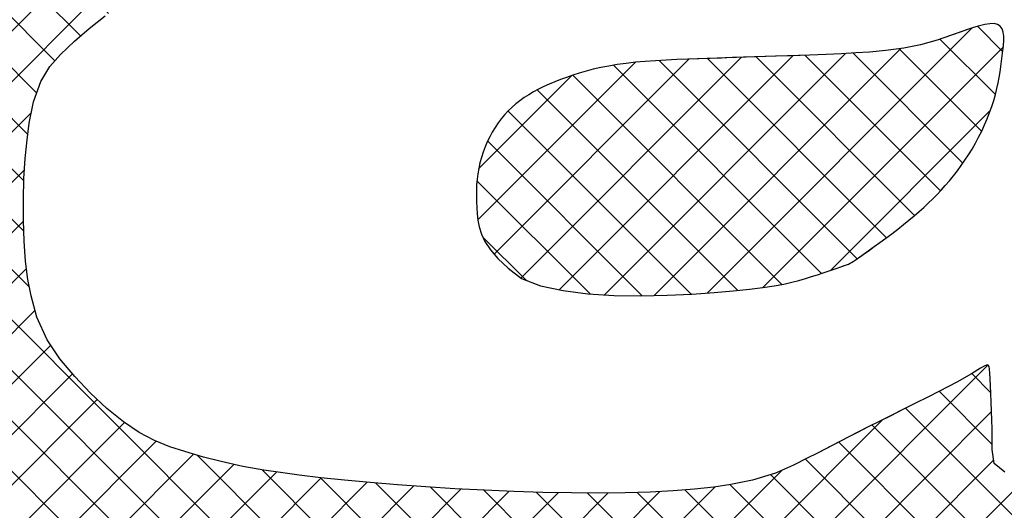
# Model space of a CAD drawing. Header units: millimetres. Extents: x 0 to 1852, y 0 to 1359.
# Tile 51 of 54: x 1703.82 to 1707.77, y 108.91 to 110.88. Entities that reach past the tile are written whole.
import ezdxf

# ---------------------------------------------------------------- set-up
doc = ezdxf.new("R2010")
doc.units = ezdxf.units.MM
doc.header["$LTSCALE"] = 65.395
doc.layers.get('0').update_dxf_attribs({"linetype": 'CONTINUOUS'})

msp = doc.modelspace()

# ---------------------------------------------------------------- hatches: boundary and pattern name
at = {"linetype": 'Continuous'}
h = msp.add_hatch(dxfattribs=at)
h.set_pattern_fill('ANSI37', color=5, scale=0.142875, angle=45, style=0, pattern_type=0)
h.set_pattern_definition([(45, (-897.4538, 897.4538), (-0.1010278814, 0.1010278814), []), (135, (-898.83942, -898.83942), (-0.1010278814, -0.1010278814), [])])
h.paths.add_polyline_path([(1707.4357, 110.7748), (1707.369, 110.761), (1707.297, 110.7511), (1707.2313, 110.7454), (1707.1764, 110.7417), (1707.1187, 110.7386), (1707.0573, 110.7359), (1706.9914, 110.7334), (1706.917, 110.7308), (1706.8543, 110.7287), (1706.8127, 110.7273), (1706.77, 110.7259), (1706.7264, 110.7245), (1706.6821, 110.7231), (1706.6374, 110.7216), (1706.5925, 110.7202), (1706.5475, 110.7187), (1706.5029, 110.7171), (1706.4587, 110.7154), (1706.4154, 110.7133), (1706.373, 110.7109), (1706.332, 110.7079), (1706.2926, 110.7044), (1706.2549, 110.7002), (1706.2193, 110.6952), (1706.1857, 110.6895), (1706.1538, 110.6832), (1706.1236, 110.6763), (1706.0948, 110.6688), (1706.0674, 110.6609), (1706.0412, 110.6527), (1706.0161, 110.6441), (1705.9919, 110.6353), (1705.9686, 110.6262), (1705.9461, 110.6167), (1705.9245, 110.6069), (1705.9038, 110.5967), (1705.884, 110.5859), (1705.8649, 110.5747), (1705.8467, 110.5629), (1705.8294, 110.5505), (1705.8128, 110.5375), (1705.797, 110.5238), (1705.782, 110.5094), (1705.7678, 110.4942), (1705.7543, 110.4782), (1705.7416, 110.4614), (1705.7297, 110.4437), (1705.7184, 110.4251), (1705.7079, 110.4058), (1705.6983, 110.3858), (1705.6895, 110.3652), (1705.6816, 110.3441), (1705.6747, 110.3227), (1705.6688, 110.3011), (1705.6639, 110.2794), (1705.6601, 110.2576), (1705.6573, 110.2357), (1705.6554, 110.2137), (1705.6544, 110.1913), (1705.6543, 110.1685), (1705.6549, 110.1452), (1705.6562, 110.1213), (1705.6581, 110.0967), (1705.6608, 110.0712), (1705.6657, 110.0445), (1705.6746, 110.0162), (1705.6889, 109.986), (1705.7105, 109.9534), (1705.741, 109.918), (1705.7821, 109.8795), (1705.8354, 109.8375), (1705.9122, 109.8092), (1706.0024, 109.7894), (1706.1021, 109.7768), (1706.2075, 109.7702), (1706.3146, 109.7686), (1706.4197, 109.7707), (1706.5189, 109.7754), (1706.6083, 109.7815), (1706.6849, 109.788), (1706.7496, 109.7947), (1706.8038, 109.8016), (1706.8491, 109.8087), (1706.8873, 109.8159), (1706.9198, 109.8232), (1706.9482, 109.8306), (1706.9742, 109.8382), (1706.999, 109.8457), (1707.0228, 109.8532), (1707.0452, 109.8605), (1707.0661, 109.8675), (1707.0852, 109.8741), (1707.1023, 109.88), (1707.117, 109.8852), (1707.1293, 109.8896), (1707.139, 109.8931), (1707.1468, 109.896), (1707.1534, 109.8989), (1707.1595, 109.902), (1707.1661, 109.9059), (1707.1738, 109.911), (1707.1834, 109.9178), (1707.1958, 109.9265), (1707.2114, 109.9376), (1707.2298, 109.9509), (1707.2506, 109.9658), (1707.2731, 109.9822), (1707.2966, 109.9995), (1707.3207, 110.0175), (1707.3446, 110.0357), (1707.3678, 110.0538), (1707.3898, 110.0714), (1707.4107, 110.0888), (1707.4305, 110.1059), (1707.4495, 110.1229), (1707.4676, 110.1399), (1707.4852, 110.157), (1707.5024, 110.1745), (1707.5192, 110.1924), (1707.5357, 110.2108), (1707.5521, 110.2297), (1707.5682, 110.2493), (1707.584, 110.2695), (1707.5994, 110.2903), (1707.6144, 110.3117), (1707.6289, 110.3339), (1707.643, 110.3567), (1707.6565, 110.3802), (1707.6694, 110.4043), (1707.6816, 110.4289), (1707.693, 110.4536), (1707.7037, 110.4785), (1707.7134, 110.5032), (1707.7222, 110.5278), (1707.73, 110.552), (1707.7368, 110.5756), (1707.7425, 110.5988), (1707.7475, 110.6215), (1707.7517, 110.6439), (1707.7554, 110.6659), (1707.7587, 110.6876), (1707.7616, 110.7092), (1707.7644, 110.7305), (1707.767, 110.7516), (1707.7692, 110.7722), (1707.7703, 110.7916), (1707.7701, 110.8096), (1707.768, 110.8254), (1707.7635, 110.8388), (1707.7562, 110.8493), (1707.7456, 110.8562), (1707.7315, 110.8594), (1707.7143, 110.8592), (1707.6944, 110.8562), (1707.6724, 110.851), (1707.649, 110.844), (1707.6246, 110.8359), (1707.5998, 110.8271), (1707.5603, 110.813), (1707.5025, 110.7936)])
h.paths.add_polyline_path([(1705.7544, 114.7873), (1705.6952, 114.7694), (1705.6354, 114.7502), (1705.5754, 114.7298), (1705.5155, 114.7085), (1705.456, 114.6866), (1705.3973, 114.6643), (1705.3398, 114.6418), (1705.2839, 114.6195), (1705.2297, 114.5974), (1705.1769, 114.5755), (1705.1251, 114.5534), (1705.0736, 114.5308), (1705.0221, 114.5076), (1704.97, 114.4834), (1704.9168, 114.458), (1704.862, 114.4312), (1704.8053, 114.4026), (1704.7468, 114.3726), (1704.687, 114.3411), (1704.6263, 114.3085), (1704.5648, 114.2749), (1704.5032, 114.2405), (1704.4416, 114.2056), (1704.3805, 114.1702), (1704.3202, 114.1345), (1704.2606, 114.0986), (1704.2018, 114.0625), (1704.1437, 114.0262), (1704.0863, 113.9896), (1704.0295, 113.9528), (1703.9733, 113.9157), (1703.9176, 113.8784), (1703.8624, 113.8407), (1703.8075, 113.8026), (1703.7526, 113.7639), (1703.6975, 113.7243), (1703.6419, 113.6837), (1703.5855, 113.6417), (1703.5282, 113.5984), (1703.4696, 113.5534), (1703.4097, 113.5066), (1703.3488, 113.4582), (1703.2874, 113.4086), (1703.2261, 113.3579), (1703.1653, 113.3065), (1703.1056, 113.2546), (1703.0475, 113.2026), (1702.9915, 113.1506), (1702.9379, 113.0989), (1702.8864, 113.0474), (1702.8365, 112.9959), (1702.7879, 112.9442), (1702.74, 112.8921), (1702.6923, 112.8394), (1702.6444, 112.7858), (1702.5958, 112.7314), (1702.5462, 112.6758), (1702.4959, 112.6192), (1702.4452, 112.5619), (1702.3948, 112.504), (1702.3449, 112.4458), (1702.296, 112.3875), (1702.2486, 112.3292), (1702.203, 112.2713), (1702.1596, 112.2137), (1702.1181, 112.1563), (1702.0779, 112.0988), (1702.0386, 112.0408), (1701.9997, 111.982), (1701.9607, 111.9221), (1701.9211, 111.8608), (1701.8805, 111.7977), (1701.8384, 111.7326), (1701.795, 111.6655), (1701.7506, 111.5963), (1701.7054, 111.5251), (1701.6596, 111.4519), (1701.6134, 111.3767), (1701.5672, 111.2996), (1701.5211, 111.2206), (1701.4754, 111.1397), (1701.4303, 111.0572), (1701.3859, 110.9731), (1701.3424, 110.8878), (1701.3001, 110.8013), (1701.2591, 110.714), (1701.2196, 110.6261), (1701.1817, 110.5376), (1701.1457, 110.4488), (1701.1117, 110.3598), (1701.0799, 110.2704), (1701.0506, 110.1806), (1701.0238, 110.0904), (1700.9998, 109.9998), (1700.9787, 109.9088), (1700.9608, 109.8172), (1700.9461, 109.7252), (1700.9345, 109.6332), (1700.9256, 109.5417), (1700.9192, 109.4513), (1700.915, 109.3623), (1700.9128, 109.2755), (1700.9123, 109.1911), (1700.9131, 109.1099), (1700.9151, 109.0321), (1700.9182, 108.9576), (1700.9223, 108.8861), (1700.9273, 108.8172), (1700.9333, 108.7507), (1700.9402, 108.6862), (1700.948, 108.6235), (1700.9565, 108.5622), (1700.9657, 108.502), (1700.9757, 108.443), (1700.9865, 108.385), (1700.998, 108.3282), (1701.0102, 108.2725), (1701.0232, 108.2179), (1701.0369, 108.1644), (1701.0513, 108.112), (1701.0665, 108.0607), (1701.0824, 108.0105), (1701.0991, 107.9611), (1701.1165, 107.9126), (1701.1347, 107.8648), (1701.1535, 107.8177), (1701.1732, 107.7711), (1701.1936, 107.725), (1701.2147, 107.6793), (1701.2364, 107.634), (1701.2587, 107.5892), (1701.2815, 107.5449), (1701.3046, 107.5011), (1701.328, 107.4579), (1701.3516, 107.4154), (1701.3753, 107.3736), (1701.399, 107.3325), (1701.4228, 107.2921), (1701.4467, 107.2523), (1701.4707, 107.2132), (1701.4948, 107.1746), (1701.5192, 107.1365), (1701.5439, 107.0989), (1701.5689, 107.0616), (1701.5944, 107.0248), (1701.6206, 106.9883), (1701.6478, 106.9522), (1701.6766, 106.9165), (1701.7072, 106.8812), (1701.7401, 106.8462), (1701.7755, 106.8116), (1701.8139, 106.7773), (1701.8555, 106.7435), (1701.9, 106.7099), (1701.9469, 106.6766), (1701.9957, 106.6436), (1702.046, 106.6107), (1702.0973, 106.578), (1702.1492, 106.5454), (1702.2012, 106.5128), (1702.253, 106.4802), (1702.305, 106.4478), (1702.3578, 106.4157), (1702.4121, 106.3839), (1702.4684, 106.3528), (1702.5274, 106.3223), (1702.5895, 106.2927), (1702.6556, 106.264), (1702.7259, 106.2364), (1702.8002, 106.2101), (1702.8782, 106.185), (1702.9594, 106.1613), (1703.0433, 106.1391), (1703.1296, 106.1185), (1703.2178, 106.0996), (1703.3076, 106.0824), (1703.3985, 106.067), (1703.4901, 106.0533), (1703.5823, 106.0412), (1703.6746, 106.0305), (1703.7667, 106.0212), (1703.8582, 106.0129), (1703.949, 106.0057), (1704.0386, 105.9994), (1704.1268, 105.9939), (1704.2135, 105.9892), (1704.2989, 105.9856), (1704.3829, 105.9831), (1704.4656, 105.982), (1704.547, 105.9822), (1704.6273, 105.984), (1704.7064, 105.9876), (1704.7844, 105.993), (1704.8615, 106.0002), (1704.9379, 106.0095), (1705.0137, 106.0207), (1705.0892, 106.0339), (1705.1646, 106.0492), (1705.24, 106.0667), (1705.3156, 106.0864), (1705.3917, 106.1082), (1705.4681, 106.1323), (1705.5448, 106.1584), (1705.6216, 106.1867), (1705.6986, 106.2169), (1705.7755, 106.2492), (1705.8524, 106.2833), (1705.9291, 106.3194), (1706.0056, 106.3572), (1706.0816, 106.3966), (1706.1569, 106.4373), (1706.2314, 106.479), (1706.3047, 106.5215), (1706.3768, 106.5644), (1706.4473, 106.6075), (1706.5161, 106.6506), (1706.5831, 106.6933), (1706.6483, 106.7357), (1706.7122, 106.7778), (1706.7748, 106.8195), (1706.8364, 106.8608), (1706.8973, 106.9017), (1706.9578, 106.9423), (1707.0179, 106.9825), (1707.078, 107.0223), (1707.1378, 107.0618), (1707.197, 107.1011), (1707.2552, 107.1403), (1707.3123, 107.1796), (1707.3678, 107.2189), (1707.4214, 107.2584), (1707.473, 107.2982), (1707.5222, 107.3384), (1707.5696, 107.379), (1707.6154, 107.4201), (1707.6604, 107.4617), (1707.7049, 107.5039), (1707.7495, 107.5466), (1707.7947, 107.59), (1707.841, 107.6341), (1707.8887, 107.6789), (1707.9376, 107.7244), (1707.9872, 107.7704), (1708.0371, 107.8168), (1708.0869, 107.8636), (1708.1361, 107.9107), (1708.1843, 107.958), (1708.2311, 108.0054), (1708.2761, 108.0528), (1708.3195, 108.1), (1708.3614, 108.1469), (1708.402, 108.1935), (1708.4414, 108.2394), (1708.48, 108.2847), (1708.5178, 108.3292), (1708.5731, 108.3937), (1708.6286, 108.4567), (1708.6652, 108.4977), (1708.7019, 108.5385), (1708.7388, 108.5793), (1708.776, 108.6205), (1708.8138, 108.6622), (1708.8522, 108.7048), (1708.891, 108.7483), (1708.9283, 108.792), (1708.9616, 108.8351), (1708.9887, 108.8765), (1709.0071, 108.9155), (1709.0146, 108.9509), (1709.0086, 108.982), (1708.9869, 109.0078), (1708.948, 109.0276), (1708.8936, 109.042), (1708.8263, 109.0515), (1708.7487, 109.0571), (1708.6636, 109.0594), (1708.5733, 109.0592), (1708.4807, 109.0571), (1708.3882, 109.054), (1708.2983, 109.0505), (1708.2121, 109.047), (1708.1306, 109.044), (1708.0547, 109.0419), (1707.9853, 109.0411), (1707.9233, 109.0419), (1707.8416, 109.0465), (1707.7745, 109.0626), (1707.7321, 109.0962), (1707.7241, 109.1524), (1707.7237, 109.2023), (1707.7233, 109.2354), (1707.7225, 109.2705), (1707.7214, 109.3066), (1707.7202, 109.3423), (1707.7188, 109.3766), (1707.7174, 109.4082), (1707.716, 109.4358), (1707.7147, 109.4585), (1707.7134, 109.4751), (1707.7114, 109.4858), (1707.7077, 109.4911), (1707.7013, 109.4913), (1707.6913, 109.487), (1707.6767, 109.4784), (1707.6402, 109.4558), (1707.5814, 109.4229), (1707.5126, 109.3871), (1707.4651, 109.3628), (1707.4156, 109.3378), (1707.3657, 109.3128), (1707.3167, 109.2883), (1707.27, 109.2649), (1707.2266, 109.2431), (1707.1864, 109.2226), (1707.1487, 109.2034), (1707.1132, 109.1852), (1707.0792, 109.1677), (1707.0225, 109.1386), (1706.9813, 109.1175), (1706.9264, 109.0897), (1706.8545, 109.0586), (1706.7626, 109.0295), (1706.6756, 109.0119), (1706.6075, 109.0016), (1706.5301, 108.9932), (1706.4443, 108.9867), (1706.351, 108.9821), (1706.251, 108.9793), (1706.1455, 108.9781), (1706.0354, 108.9787), (1705.9215, 108.9808), (1705.805, 108.9844), (1705.6869, 108.9895), (1705.5686, 108.9958), (1705.4518, 109.0031), (1705.3379, 109.0114), (1705.2286, 109.0204), (1705.1254, 109.0299), (1705.0299, 109.0398), (1704.9437, 109.0499), (1704.8679, 109.06), (1704.8016, 109.0701), (1704.7179, 109.0847), (1704.6301, 109.1042), (1704.5601, 109.1227), (1704.4846, 109.1443), (1704.4242, 109.1639), (1704.3635, 109.1887), (1704.3019, 109.2211), (1704.2384, 109.2639), (1704.1723, 109.3173), (1704.1068, 109.3782), (1704.043, 109.4451), (1703.9833, 109.516), (1703.9328, 109.5916), (1703.8907, 109.6837), (1703.8676, 109.7691), (1703.855, 109.8347), (1703.8458, 109.9081), (1703.8399, 109.9875), (1703.837, 110.0706), (1703.8369, 110.1552), (1703.8394, 110.2388), (1703.8444, 110.3192), (1703.8516, 110.3941), (1703.8608, 110.4611), (1703.8772, 110.546), (1703.9064, 110.6276), (1703.9428, 110.6874), (1703.9857, 110.7356), (1704.0418, 110.7888), (1704.1011, 110.8402), (1704.1646, 110.8907), (1704.2299, 110.938), (1704.2943, 110.9796), (1704.3591, 111.0165), (1704.4244, 111.0492), (1704.491, 111.0785), (1704.5594, 111.1054), (1704.629, 111.1302), (1704.6977, 111.1528), (1704.7648, 111.1734), (1704.8305, 111.1926), (1704.8894, 111.2083), (1704.9472, 111.2217), (1705.0049, 111.2324), (1705.0627, 111.2402), (1705.1219, 111.2459), (1705.1728, 111.2499), (1705.2038, 111.2524), (1705.2347, 111.2549), (1705.2653, 111.2576), (1705.2957, 111.2607), (1705.326, 111.264), (1705.3567, 111.2675), (1705.4095, 111.2736), (1705.4733, 111.2803), (1705.5444, 111.2861), (1705.6262, 111.2909), (1705.7132, 111.2947), (1705.785, 111.2972), (1705.8301, 111.2987), (1705.8747, 111.3001), (1705.9186, 111.3016), (1705.9615, 111.3031), (1706.0037, 111.3046), (1706.0452, 111.3062), (1706.0861, 111.3079), (1706.1264, 111.3097), (1706.1662, 111.3116), (1706.2056, 111.3137), (1706.2446, 111.316), (1706.2833, 111.3184), (1706.3217, 111.3211), (1706.3598, 111.3241), (1706.3979, 111.3273), (1706.4357, 111.3308), (1706.4735, 111.3346), (1706.5112, 111.3388), (1706.5489, 111.3433), (1706.5866, 111.3481), (1706.624, 111.3531), (1706.6612, 111.3581), (1706.7268, 111.3672), (1706.7903, 111.3757), (1706.8544, 111.3834), (1706.9176, 111.3904), (1706.9722, 111.3961), (1707.0044, 111.3995), (1707.0365, 111.4029), (1707.0684, 111.4065), (1707.1003, 111.4102), (1707.132, 111.4142), (1707.1633, 111.4185), (1707.1941, 111.4232), (1707.2242, 111.4283), (1707.2534, 111.4339), (1707.2815, 111.4402), (1707.3083, 111.4471), (1707.3337, 111.4547), (1707.3579, 111.4631), (1707.381, 111.4722), (1707.4032, 111.4821), (1707.4247, 111.4927), (1707.4458, 111.5042), (1707.4665, 111.5165), (1707.4872, 111.5297), (1707.5078, 111.5437), (1707.5281, 111.5585), (1707.5477, 111.574), (1707.5661, 111.5903), (1707.5829, 111.6071), (1707.5978, 111.6246), (1707.6102, 111.6426), (1707.6199, 111.6611), (1707.6265, 111.6799), (1707.6304, 111.6988), (1707.632, 111.7174), (1707.6318, 111.7353), (1707.6303, 111.7522), (1707.6279, 111.7676), (1707.6252, 111.7812), (1707.6226, 111.7926), (1707.6205, 111.8016), (1707.6187, 111.8087), (1707.6169, 111.8144), (1707.6148, 111.8193), (1707.6122, 111.8241), (1707.6087, 111.8293), (1707.604, 111.8355), (1707.5979, 111.8433), (1707.5902, 111.8532), (1707.5806, 111.8648), (1707.569, 111.8778), (1707.5555, 111.8918), (1707.5398, 111.9062), (1707.5218, 111.9208), (1707.5015, 111.9349), (1707.4788, 111.9484), (1707.4536, 111.9607), (1707.4259, 111.9718), (1707.3961, 111.9819), (1707.3641, 111.991), (1707.3301, 111.9991), (1707.2943, 112.0062), (1707.2569, 112.0125), (1707.2179, 112.018), (1707.1776, 112.0227), (1707.1361, 112.0267), (1707.0936, 112.03), (1707.0505, 112.0327), (1707.0069, 112.0348), (1706.963, 112.0363), (1706.919, 112.0373), (1706.8752, 112.0379), (1706.8318, 112.0379), (1706.789, 112.0376), (1706.7469, 112.0368), (1706.7057, 112.0357), (1706.6656, 112.0341), (1706.6268, 112.0321), (1706.5895, 112.0298), (1706.5538, 112.0271), (1706.5199, 112.024), (1706.4876, 112.0206), (1706.4569, 112.0168), (1706.4276, 112.0128), (1706.3995, 112.0085), (1706.3726, 112.004), (1706.3467, 111.9992), (1706.3216, 111.9942), (1706.2973, 111.989), (1706.2737, 111.9836), (1706.2506, 111.9779), (1706.2281, 111.9717), (1706.206, 111.9651), (1706.1843, 111.958), (1706.1629, 111.9503), (1706.1417, 111.942), (1706.1208, 111.9329), (1706.1001, 111.9232), (1706.0797, 111.9127), (1706.0597, 111.9016), (1706.0402, 111.8899), (1706.0212, 111.8776), (1706.0028, 111.8646), (1705.985, 111.8511), (1705.9679, 111.8371), (1705.9514, 111.8224), (1705.9352, 111.8071), (1705.9193, 111.791), (1705.9033, 111.7741), (1705.8872, 111.7563), (1705.8707, 111.7376), (1705.8538, 111.7179), (1705.8362, 111.6972), (1705.8183, 111.6759), (1705.8005, 111.6547), (1705.7832, 111.6338), (1705.7669, 111.614), (1705.7518, 111.5957), (1705.7385, 111.5795), (1705.7093, 111.5439), (1705.678, 111.534), (1705.6262, 111.5291), (1705.5462, 111.5246), (1705.4814, 111.5211), (1705.4044, 111.5169), (1705.3171, 111.5122), (1705.2217, 111.5071), (1705.1204, 111.5017), (1705.0153, 111.4961), (1704.9085, 111.4906), (1704.8021, 111.4851), (1704.6982, 111.4799), (1704.5979, 111.475), (1704.5026, 111.4704), (1704.4133, 111.4662), (1704.3313, 111.4624), (1704.2576, 111.459), (1704.1936, 111.456), (1704.1402, 111.4536), (1704.0745, 111.4507), (1704.018, 111.4525), (1704.0163, 111.481), (1704.0207, 111.5291), (1704.0258, 111.5795), (1704.0328, 111.6376), (1704.0417, 111.6955), (1704.0549, 111.7582), (1704.0759, 111.8227), (1704.1032, 111.8859), (1704.1383, 111.9569), (1704.1774, 112.0267), (1704.2201, 112.0925), (1704.2672, 112.1529), (1704.314, 112.2019), (1704.3568, 112.2416), (1704.4059, 112.2829), (1704.4594, 112.3248), (1704.5151, 112.3664), (1704.5735, 112.4086), (1704.6298, 112.4482), (1704.6843, 112.4854), (1704.7368, 112.52), (1704.7871, 112.5515), (1704.8469, 112.5865), (1704.9177, 112.6222), (1704.9826, 112.6493), (1705.0401, 112.6705), (1705.1024, 112.6907), (1705.1694, 112.7098), (1705.2386, 112.727), (1705.3099, 112.7426), (1705.3727, 112.7557), (1705.4102, 112.7634), (1705.447, 112.7712), (1705.4826, 112.7789), (1705.5168, 112.7868), (1705.5752, 112.801), (1705.6531, 112.8154), (1705.7508, 112.8252), (1705.8395, 112.8314), (1705.9523, 112.8367), (1706.0934, 112.841), (1706.265, 112.844), (1706.4613, 112.8458), (1706.674, 112.8464), (1706.895, 112.846), (1707.1163, 112.8447), (1707.3298, 112.8423), (1707.5274, 112.8392), (1707.701, 112.8352), (1707.8445, 112.8305), (1707.9599, 112.8252), (1708.0511, 112.8194), (1708.1223, 112.8132), (1708.1989, 112.8042), (1708.2548, 112.7934), (1708.2853, 112.7868), (1708.3148, 112.7804), (1708.3438, 112.7742), (1708.3717, 112.7684), (1708.3982, 112.7629), (1708.4227, 112.7579), (1708.445, 112.7534), (1708.4644, 112.7495), (1708.5066, 112.7411), (1708.5295, 112.734), (1708.5838, 112.7099), (1708.636, 112.6866), (1708.6967, 112.6591), (1708.76, 112.6295), (1708.8158, 112.6021), (1708.8726, 112.5719), (1708.925, 112.5404), (1708.9848, 112.5016), (1709.0337, 112.4682), (1709.0898, 112.4252), (1709.142, 112.3792), (1709.1869, 112.336), (1709.231, 112.2894), (1709.2717, 112.2416), (1709.3148, 112.1831), (1709.3551, 112.1122), (1709.3874, 112.0361), (1709.4071, 111.9708), (1709.4201, 111.9071), (1709.4296, 111.8251), (1709.434, 111.7454), (1709.4361, 111.6839), (1709.4373, 111.6143), (1709.4378, 111.5362), (1709.4378, 111.4491), (1709.4374, 111.3524), (1709.4367, 111.2459), (1709.4359, 111.1291), (1709.4351, 111.0014), (1709.4345, 110.8631), (1709.4341, 110.7174), (1709.4337, 110.5679), (1709.4335, 110.4184), (1709.4334, 110.2727), (1709.4333, 110.1344), (1709.4333, 110.0075), (1709.4333, 109.8955), (1709.4333, 109.8013), (1709.4332, 109.7236), (1709.4332, 109.6601), (1709.4329, 109.583), (1709.4321, 109.5168), (1709.431, 109.4779), (1709.4302, 109.4532), (1709.4298, 109.4294), (1709.4305, 109.407), (1709.4329, 109.3863), (1709.4377, 109.3675), (1709.4456, 109.351), (1709.4572, 109.337), (1709.4731, 109.3259), (1709.4938, 109.3178), (1709.5188, 109.3125), (1709.5473, 109.3094), (1709.5785, 109.3081), (1709.6117, 109.3082), (1709.6462, 109.3093), (1709.6812, 109.3109), (1709.7326, 109.3133), (1709.7864, 109.3151), (1709.8469, 109.3168), (1709.8779, 109.3178), (1709.9084, 109.319), (1709.9385, 109.3205), (1709.9684, 109.3224), (1709.998, 109.3249), (1710.0274, 109.3279), (1710.0566, 109.3314), (1710.0856, 109.3356), (1710.1142, 109.3403), (1710.1425, 109.3456), (1710.1705, 109.3516), (1710.198, 109.3581), (1710.2252, 109.3653), (1710.2519, 109.3731), (1710.2784, 109.3815), (1710.3045, 109.3904), (1710.3304, 109.3998), (1710.356, 109.4098), (1710.3814, 109.4202), (1710.4067, 109.4311), (1710.4319, 109.4425), (1710.457, 109.4541), (1710.4823, 109.4662), (1710.5079, 109.4784), (1710.5514, 109.4993), (1710.6022, 109.5229), (1710.6447, 109.5416), (1710.6738, 109.5543), (1710.7027, 109.567), (1710.7305, 109.5797), (1710.7567, 109.5926), (1710.7805, 109.6055), (1710.8015, 109.6186), (1710.8188, 109.6318), (1710.832, 109.6452), (1710.8408, 109.6585), (1710.8453, 109.6714), (1710.8453, 109.6837), (1710.8408, 109.695), (1710.8316, 109.7051), (1710.8177, 109.7137), (1710.7991, 109.7204), (1710.7756, 109.7253), (1710.7467, 109.7285), (1710.7122, 109.7305), (1710.6715, 109.7317), (1710.6242, 109.7326), (1710.5698, 109.7335), (1710.508, 109.735), (1710.4382, 109.7375), (1710.3606, 109.7413), (1710.2773, 109.7467), (1710.191, 109.7536), (1710.1045, 109.7622), (1710.0204, 109.7725), (1709.9414, 109.7848), (1709.8703, 109.7991), (1709.8097, 109.8154), (1709.7386, 109.8429), (1709.689, 109.8893), (1709.6758, 109.9468), (1709.6894, 110.0163), (1709.7145, 110.0835), (1709.7338, 110.1295), (1709.7556, 110.1783), (1709.7793, 110.2293), (1709.8043, 110.2822), (1709.8298, 110.3363), (1709.8552, 110.3913), (1709.8798, 110.4466), (1709.9031, 110.5018), (1709.925, 110.5569), (1709.9454, 110.6119), (1709.9645, 110.6668), (1709.9821, 110.7216), (1709.9983, 110.7764), (1710.0132, 110.8311), (1710.0267, 110.8857), (1710.0388, 110.9404), (1710.0498, 110.9952), (1710.0599, 111.0503), (1710.0691, 111.1059), (1710.0777, 111.1621), (1710.086, 111.2192), (1710.0941, 111.2773), (1710.1021, 111.3365), (1710.1103, 111.397), (1710.1186, 111.4588), (1710.1268, 111.522), (1710.1348, 111.5865), (1710.1424, 111.6523), (1710.1496, 111.7194), (1710.1562, 111.7879), (1710.162, 111.8577), (1710.167, 111.9287), (1710.1711, 112.0008), (1710.1743, 112.0735), (1710.1764, 112.1467), (1710.1775, 112.2199), (1710.1775, 112.2929), (1710.1763, 112.3654), (1710.174, 112.437), (1710.1704, 112.5075), (1710.1655, 112.5768), (1710.1591, 112.6449), (1710.1512, 112.7118), (1710.1418, 112.7776), (1710.1306, 112.842), (1710.1176, 112.9053), (1710.1028, 112.9673), (1710.086, 113.028), (1710.0676, 113.0873), (1710.048, 113.1453), (1710.0273, 113.2017), (1710.0061, 113.2566), (1709.9846, 113.3099), (1709.9631, 113.3614), (1709.942, 113.4112), (1709.9216, 113.4592), (1709.9015, 113.5057), (1709.8815, 113.5512), (1709.861, 113.5958), (1709.8399, 113.6401), (1709.8176, 113.6844), (1709.7938, 113.7291), (1709.7682, 113.7745), (1709.7404, 113.8209), (1709.7103, 113.8684), (1709.6779, 113.9168), (1709.6432, 113.966), (1709.6061, 114.016), (1709.5665, 114.0666), (1709.5244, 114.1178), (1709.4797, 114.1694), (1709.4325, 114.2213), (1709.3829, 114.2732), (1709.3309, 114.3245), (1709.2768, 114.3748), (1709.2207, 114.4237), (1709.1627, 114.4707), (1709.1031, 114.5153), (1709.0419, 114.5571), (1708.9792, 114.5958), (1708.9151, 114.6315), (1708.8496, 114.6645), (1708.7826, 114.6951), (1708.7142, 114.7235), (1708.6443, 114.7501), (1708.5729, 114.775), (1708.5, 114.7987), (1708.4256, 114.8212), (1708.3502, 114.8427), (1708.274, 114.8631), (1708.1976, 114.8822), (1708.1212, 114.9001), (1708.0453, 114.9166), (1707.9704, 114.9318), (1707.8967, 114.9456), (1707.8246, 114.9579), (1707.7539, 114.9687), (1707.6842, 114.978), (1707.6153, 114.9857), (1707.5468, 114.992), (1707.4785, 114.9966), (1707.4099, 114.9996), (1707.3407, 115.0011), (1707.2708, 115.0009), (1707.2002, 114.9993), (1707.1289, 114.9963), (1707.0573, 114.9921), (1706.9854, 114.9868), (1706.9134, 114.9805), (1706.8414, 114.9734), (1706.7696, 114.9656), (1706.6981, 114.9572), (1706.6272, 114.9483), (1706.5569, 114.9389), (1706.4876, 114.9292), (1706.4195, 114.9193), (1706.3526, 114.9091), (1706.2874, 114.8987), (1706.2238, 114.8883), (1706.1622, 114.8779), (1706.1021, 114.8672), (1706.0432, 114.8561), (1705.9852, 114.8444), (1705.9277, 114.8319), (1705.8703, 114.8183), (1705.8126, 114.8035)])

# ---------------------------------------------------------------- linework, layer by layer
at = {"color": 5, "linetype": 'Continuous'}
for p, q in [((1704.1011, 110.8402), (1704.1646, 110.8907)), ((1704.1011, 110.8402), (1704.1646, 110.8907)), ((1707.649, 110.844), (1707.6246, 110.8359)), ((1707.649, 110.844), (1707.6246, 110.8359)), ((1707.6724, 110.851), (1707.649, 110.844)), ((1707.6724, 110.851), (1707.649, 110.844)), ((1707.6944, 110.8562), (1707.6724, 110.851)), ((1707.6944, 110.8562), (1707.6724, 110.851)), ((1707.7143, 110.8592), (1707.6944, 110.8562)), ((1707.7143, 110.8592), (1707.6944, 110.8562)), ((1707.7315, 110.8594), (1707.7143, 110.8592)), ((1707.7315, 110.8594), (1707.7143, 110.8592)), ((1707.7456, 110.8562), (1707.7315, 110.8594)), ((1707.7456, 110.8562), (1707.7315, 110.8594)), ((1707.7562, 110.8493), (1707.7456, 110.8562)), ((1707.7562, 110.8493), (1707.7456, 110.8562)), ((1707.7635, 110.8388), (1707.7562, 110.8493)), ((1707.7635, 110.8388), (1707.7562, 110.8493)), ((1704.0418, 110.7888), (1704.1011, 110.8402)), ((1704.0418, 110.7888), (1704.1011, 110.8402)), ((1707.5603, 110.813), (1707.5025, 110.7936)), ((1707.5603, 110.813), (1707.5025, 110.7936)), ((1707.6246, 110.8359), (1707.5603, 110.813)), ((1707.5998, 110.8271), (1707.5603, 110.813)), ((1707.6246, 110.8359), (1707.5998, 110.8271)), ((1707.768, 110.8254), (1707.7635, 110.8388)), ((1707.768, 110.8254), (1707.7635, 110.8388)), ((1707.7701, 110.8096), (1707.768, 110.8254)), ((1707.7701, 110.8096), (1707.768, 110.8254)), ((1707.7703, 110.7916), (1707.7701, 110.8096)), ((1707.7703, 110.7916), (1707.7701, 110.8096)), ((1703.9857, 110.7356), (1704.0418, 110.7888)), ((1703.9857, 110.7356), (1704.0418, 110.7888)), ((1707.4357, 110.7748), (1707.369, 110.761)), ((1707.4357, 110.7748), (1707.369, 110.761)), ((1707.5025, 110.7936), (1707.4357, 110.7748)), ((1707.5025, 110.7936), (1707.4357, 110.7748)), ((1707.767, 110.7516), (1707.7692, 110.7722)), ((1707.767, 110.7516), (1707.7692, 110.7722)), ((1707.7692, 110.7722), (1707.7703, 110.7916)), ((1707.7692, 110.7722), (1707.7703, 110.7916)), ((1703.9428, 110.6874), (1703.9857, 110.7356)), ((1703.9428, 110.6874), (1703.9857, 110.7356)), ((1706.8543, 110.7287), (1706.5029, 110.7171)), ((1706.77, 110.7259), (1706.7264, 110.7245)), ((1706.8127, 110.7273), (1706.77, 110.7259)), ((1706.9914, 110.7334), (1706.8127, 110.7273)), ((1706.8543, 110.7287), (1706.8127, 110.7273)), ((1706.917, 110.7308), (1706.8543, 110.7287)), ((1706.9914, 110.7334), (1706.917, 110.7308)), ((1707.0573, 110.7359), (1706.9914, 110.7334)), ((1707.0573, 110.7359), (1706.9914, 110.7334)), ((1707.1187, 110.7386), (1707.0573, 110.7359)), ((1707.1187, 110.7386), (1707.0573, 110.7359)), ((1707.1764, 110.7417), (1707.1187, 110.7386)), ((1707.1764, 110.7417), (1707.1187, 110.7386)), ((1707.2313, 110.7454), (1707.1764, 110.7417)), ((1707.2313, 110.7454), (1707.1764, 110.7417)), ((1707.297, 110.7511), (1707.2313, 110.7454)), ((1707.297, 110.7511), (1707.2313, 110.7454)), ((1707.369, 110.761), (1707.297, 110.7511)), ((1707.369, 110.761), (1707.297, 110.7511)), ((1707.7616, 110.7092), (1707.7644, 110.7305)), ((1707.7616, 110.7092), (1707.7644, 110.7305)), ((1707.7644, 110.7305), (1707.767, 110.7516)), ((1707.7644, 110.7305), (1707.767, 110.7516)), ((1703.9064, 110.6276), (1703.9428, 110.6874)), ((1703.9064, 110.6276), (1703.9428, 110.6874)), ((1706.1857, 110.6895), (1706.1538, 110.6832)), ((1706.1857, 110.6895), (1706.1538, 110.6832)), ((1706.2193, 110.6952), (1706.1857, 110.6895)), ((1706.2193, 110.6952), (1706.1857, 110.6895)), ((1706.2549, 110.7002), (1706.2193, 110.6952)), ((1706.2549, 110.7002), (1706.2193, 110.6952)), ((1706.2926, 110.7044), (1706.2549, 110.7002)), ((1706.2926, 110.7044), (1706.2549, 110.7002)), ((1706.332, 110.7079), (1706.2926, 110.7044)), ((1706.332, 110.7079), (1706.2926, 110.7044)), ((1706.373, 110.7109), (1706.332, 110.7079)), ((1706.373, 110.7109), (1706.332, 110.7079)), ((1706.4154, 110.7133), (1706.373, 110.7109)), ((1706.4154, 110.7133), (1706.373, 110.7109)), ((1706.4587, 110.7154), (1706.4154, 110.7133)), ((1706.4587, 110.7154), (1706.4154, 110.7133)), ((1706.5029, 110.7171), (1706.4587, 110.7154)), ((1706.5029, 110.7171), (1706.4587, 110.7154)), ((1706.5475, 110.7187), (1706.5029, 110.7171)), ((1706.5925, 110.7202), (1706.5475, 110.7187)), ((1706.6821, 110.7231), (1706.5925, 110.7202)), ((1706.6374, 110.7216), (1706.5925, 110.7202)), ((1706.6821, 110.7231), (1706.6374, 110.7216)), ((1706.7264, 110.7245), (1706.6821, 110.7231)), ((1707.7554, 110.6659), (1707.7587, 110.6876)), ((1707.7554, 110.6659), (1707.7587, 110.6876)), ((1707.7587, 110.6876), (1707.7616, 110.7092)), ((1707.7587, 110.6876), (1707.7616, 110.7092)), ((1706.0412, 110.6527), (1706.0161, 110.6441)), ((1706.0412, 110.6527), (1706.0161, 110.6441)), ((1706.0674, 110.6609), (1706.0412, 110.6527)), ((1706.0674, 110.6609), (1706.0412, 110.6527)), ((1706.0948, 110.6688), (1706.0674, 110.6609)), ((1706.0948, 110.6688), (1706.0674, 110.6609)), ((1706.1236, 110.6763), (1706.0948, 110.6688)), ((1706.1236, 110.6763), (1706.0948, 110.6688)), ((1706.1538, 110.6832), (1706.1236, 110.6763)), ((1706.1538, 110.6832), (1706.1236, 110.6763)), ((1707.7517, 110.6439), (1707.7554, 110.6659)), ((1707.7517, 110.6439), (1707.7554, 110.6659)), ((1703.8772, 110.546), (1703.9064, 110.6276)), ((1703.8772, 110.546), (1703.9064, 110.6276)), ((1705.9245, 110.6069), (1705.9038, 110.5967)), ((1705.9245, 110.6069), (1705.9038, 110.5967)), ((1705.9461, 110.6167), (1705.9245, 110.6069)), ((1705.9461, 110.6167), (1705.9245, 110.6069)), ((1705.9686, 110.6262), (1705.9461, 110.6167)), ((1705.9686, 110.6262), (1705.9461, 110.6167)), ((1705.9919, 110.6353), (1705.9686, 110.6262)), ((1705.9919, 110.6353), (1705.9686, 110.6262)), ((1706.0161, 110.6441), (1705.9919, 110.6353)), ((1706.0161, 110.6441), (1705.9919, 110.6353)), ((1707.7425, 110.5988), (1707.7475, 110.6215)), ((1707.7425, 110.5988), (1707.7475, 110.6215)), ((1707.7475, 110.6215), (1707.7517, 110.6439)), ((1707.7475, 110.6215), (1707.7517, 110.6439)), ((1705.8649, 110.5747), (1705.8467, 110.5629)), ((1705.8649, 110.5747), (1705.8467, 110.5629)), ((1705.884, 110.5859), (1705.8649, 110.5747)), ((1705.884, 110.5859), (1705.8649, 110.5747)), ((1705.9038, 110.5967), (1705.884, 110.5859)), ((1705.9038, 110.5967), (1705.884, 110.5859)), ((1707.73, 110.552), (1707.7368, 110.5756)), ((1707.73, 110.552), (1707.7368, 110.5756)), ((1707.7368, 110.5756), (1707.7425, 110.5988)), ((1707.7368, 110.5756), (1707.7425, 110.5988)), ((1703.8608, 110.4611), (1703.8772, 110.546)), ((1703.8608, 110.4611), (1703.8772, 110.546)), ((1705.8128, 110.5375), (1705.797, 110.5238)), ((1705.8128, 110.5375), (1705.797, 110.5238)), ((1705.8294, 110.5505), (1705.8128, 110.5375)), ((1705.8294, 110.5505), (1705.8128, 110.5375)), ((1705.8467, 110.5629), (1705.8294, 110.5505)), ((1705.8467, 110.5629), (1705.8294, 110.5505)), ((1707.7134, 110.5032), (1707.7222, 110.5278)), ((1707.7134, 110.5032), (1707.7222, 110.5278)), ((1707.7222, 110.5278), (1707.73, 110.552)), ((1707.7222, 110.5278), (1707.73, 110.552)), ((1705.7678, 110.4942), (1705.7543, 110.4782)), ((1705.7678, 110.4942), (1705.7543, 110.4782)), ((1705.782, 110.5094), (1705.7678, 110.4942)), ((1705.782, 110.5094), (1705.7678, 110.4942)), ((1705.797, 110.5238), (1705.782, 110.5094)), ((1705.797, 110.5238), (1705.782, 110.5094)), ((1707.7037, 110.4785), (1707.7134, 110.5032)), ((1707.7037, 110.4785), (1707.7134, 110.5032)), ((1703.8516, 110.3941), (1703.8608, 110.4611)), ((1703.8516, 110.3941), (1703.8608, 110.4611)), ((1705.7416, 110.4614), (1705.7297, 110.4437)), ((1705.7416, 110.4614), (1705.7297, 110.4437)), ((1705.7543, 110.4782), (1705.7416, 110.4614)), ((1705.7543, 110.4782), (1705.7416, 110.4614)), ((1707.6816, 110.4289), (1707.693, 110.4536)), ((1707.6816, 110.4289), (1707.693, 110.4536)), ((1707.693, 110.4536), (1707.7037, 110.4785)), ((1707.693, 110.4536), (1707.7037, 110.4785)), ((1705.7184, 110.4251), (1705.7079, 110.4058)), ((1705.7184, 110.4251), (1705.7079, 110.4058)), ((1705.7297, 110.4437), (1705.7184, 110.4251)), ((1705.7297, 110.4437), (1705.7184, 110.4251)), ((1707.6694, 110.4043), (1707.6816, 110.4289)), ((1707.6694, 110.4043), (1707.6816, 110.4289)), ((1703.8444, 110.3192), (1703.8516, 110.3941)), ((1703.8444, 110.3192), (1703.8516, 110.3941)), ((1705.6983, 110.3858), (1705.6895, 110.3652)), ((1705.6983, 110.3858), (1705.6895, 110.3652)), ((1705.7079, 110.4058), (1705.6983, 110.3858)), ((1705.7079, 110.4058), (1705.6983, 110.3858)), ((1707.643, 110.3567), (1707.6565, 110.3802)), ((1707.643, 110.3567), (1707.6565, 110.3802)), ((1707.6565, 110.3802), (1707.6694, 110.4043)), ((1707.6565, 110.3802), (1707.6694, 110.4043)), ((1705.6816, 110.3441), (1705.6747, 110.3227)), ((1705.6816, 110.3441), (1705.6747, 110.3227)), ((1705.6895, 110.3652), (1705.6816, 110.3441)), ((1705.6895, 110.3652), (1705.6816, 110.3441)), ((1707.6144, 110.3117), (1707.6289, 110.3339)), ((1707.6144, 110.3117), (1707.6289, 110.3339)), ((1707.6289, 110.3339), (1707.643, 110.3567)), ((1707.6289, 110.3339), (1707.643, 110.3567)), ((1703.8394, 110.2388), (1703.8444, 110.3192)), ((1703.8394, 110.2388), (1703.8444, 110.3192)), ((1705.6688, 110.3011), (1705.6639, 110.2794)), ((1705.6688, 110.3011), (1705.6639, 110.2794)), ((1705.6747, 110.3227), (1705.6688, 110.3011)), ((1705.6747, 110.3227), (1705.6688, 110.3011)), ((1707.5994, 110.2903), (1707.6144, 110.3117)), ((1707.5994, 110.2903), (1707.6144, 110.3117)), ((1705.6601, 110.2576), (1705.6573, 110.2357)), ((1705.6601, 110.2576), (1705.6573, 110.2357)), ((1705.6639, 110.2794), (1705.6601, 110.2576)), ((1705.6639, 110.2794), (1705.6601, 110.2576)), ((1707.5682, 110.2493), (1707.584, 110.2695)), ((1707.5682, 110.2493), (1707.584, 110.2695)), ((1707.584, 110.2695), (1707.5994, 110.2903)), ((1707.584, 110.2695), (1707.5994, 110.2903)), ((1703.8369, 110.1552), (1703.8394, 110.2388)), ((1703.8369, 110.1552), (1703.8394, 110.2388)), ((1705.6554, 110.2137), (1705.6544, 110.1913)), ((1705.6554, 110.2137), (1705.6544, 110.1913)), ((1705.6573, 110.2357), (1705.6554, 110.2137)), ((1705.6573, 110.2357), (1705.6554, 110.2137)), ((1707.5357, 110.2108), (1707.5521, 110.2297)), ((1707.5357, 110.2108), (1707.5521, 110.2297)), ((1707.5521, 110.2297), (1707.5682, 110.2493)), ((1707.5521, 110.2297), (1707.5682, 110.2493)), ((1705.6544, 110.1913), (1705.6543, 110.1685)), ((1705.6544, 110.1913), (1705.6543, 110.1685)), ((1707.4852, 110.157), (1707.5024, 110.1745)), ((1707.4852, 110.157), (1707.5024, 110.1745)), ((1707.5024, 110.1745), (1707.5192, 110.1924)), ((1707.5024, 110.1745), (1707.5192, 110.1924)), ((1707.5192, 110.1924), (1707.5357, 110.2108)), ((1707.5192, 110.1924), (1707.5357, 110.2108)), ((1703.837, 110.0706), (1703.8369, 110.1552)), ((1703.837, 110.0706), (1703.8369, 110.1552)), ((1705.6543, 110.1685), (1705.6549, 110.1452)), ((1705.6543, 110.1685), (1705.6549, 110.1452)), ((1705.6549, 110.1452), (1705.6562, 110.1213)), ((1705.6549, 110.1452), (1705.6562, 110.1213)), ((1707.4495, 110.1229), (1707.4676, 110.1399)), ((1707.4495, 110.1229), (1707.4676, 110.1399)), ((1707.4676, 110.1399), (1707.4852, 110.157)), ((1707.4676, 110.1399), (1707.4852, 110.157)), ((1705.6562, 110.1213), (1705.6581, 110.0967)), ((1705.6562, 110.1213), (1705.6581, 110.0967)), ((1705.6581, 110.0967), (1705.6608, 110.0712)), ((1705.6581, 110.0967), (1705.6608, 110.0712)), ((1707.4107, 110.0888), (1707.4305, 110.1059)), ((1707.4107, 110.0888), (1707.4305, 110.1059)), ((1707.4305, 110.1059), (1707.4495, 110.1229)), ((1707.4305, 110.1059), (1707.4495, 110.1229)), ((1703.8399, 109.9875), (1703.837, 110.0706)), ((1703.8399, 109.9875), (1703.837, 110.0706)), ((1705.6608, 110.0712), (1705.6657, 110.0445)), ((1705.6608, 110.0712), (1705.6657, 110.0445)), ((1707.3446, 110.0357), (1707.3678, 110.0538)), ((1707.3446, 110.0357), (1707.3678, 110.0538)), ((1707.3678, 110.0538), (1707.3898, 110.0714)), ((1707.3678, 110.0538), (1707.3898, 110.0714)), ((1707.3898, 110.0714), (1707.4107, 110.0888)), ((1707.3898, 110.0714), (1707.4107, 110.0888)), ((1705.6657, 110.0445), (1705.6746, 110.0162)), ((1705.6657, 110.0445), (1705.6746, 110.0162)), ((1705.6746, 110.0162), (1705.6889, 109.986)), ((1705.6746, 110.0162), (1705.6889, 109.986)), ((1707.2966, 109.9995), (1707.3207, 110.0175)), ((1707.2966, 109.9995), (1707.3207, 110.0175)), ((1707.3207, 110.0175), (1707.3446, 110.0357)), ((1707.3207, 110.0175), (1707.3446, 110.0357)), ((1703.8458, 109.9081), (1703.8399, 109.9875)), ((1703.8458, 109.9081), (1703.8399, 109.9875)), ((1705.6889, 109.986), (1705.7105, 109.9534)), ((1705.6889, 109.986), (1705.7105, 109.9534)), ((1707.2506, 109.9658), (1707.2731, 109.9822)), ((1707.2506, 109.9658), (1707.2731, 109.9822)), ((1707.2731, 109.9822), (1707.2966, 109.9995)), ((1707.2731, 109.9822), (1707.2966, 109.9995)), ((1705.7105, 109.9534), (1705.741, 109.918)), ((1705.7105, 109.9534), (1705.741, 109.918)), ((1707.1834, 109.9178), (1707.2114, 109.9376)), ((1707.1958, 109.9265), (1707.2114, 109.9376)), ((1707.2114, 109.9376), (1707.2506, 109.9658)), ((1707.2114, 109.9376), (1707.2298, 109.9509)), ((1707.2298, 109.9509), (1707.2506, 109.9658)), ((1703.855, 109.8347), (1703.8458, 109.9081)), ((1703.855, 109.8347), (1703.8458, 109.9081)), ((1705.741, 109.918), (1705.7821, 109.8795)), ((1705.741, 109.918), (1705.7821, 109.8795)), ((1707.139, 109.8931), (1707.1468, 109.896)), ((1707.139, 109.8931), (1707.1468, 109.896)), ((1707.1468, 109.896), (1707.1534, 109.8989)), ((1707.1468, 109.896), (1707.1534, 109.8989)), ((1707.1534, 109.8989), (1707.1595, 109.902)), ((1707.1534, 109.8989), (1707.1595, 109.902)), ((1707.1595, 109.902), (1707.1661, 109.9059)), ((1707.1595, 109.902), (1707.1661, 109.9059)), ((1707.1661, 109.9059), (1707.1738, 109.911)), ((1707.1661, 109.9059), (1707.1738, 109.911)), ((1707.1738, 109.911), (1707.1834, 109.9178)), ((1707.1738, 109.911), (1707.1834, 109.9178)), ((1707.1834, 109.9178), (1707.1958, 109.9265)), ((1705.7821, 109.8795), (1705.8354, 109.8375)), ((1705.7821, 109.8795), (1705.8354, 109.8375)), ((1707.0228, 109.8532), (1707.0452, 109.8605)), ((1707.0228, 109.8532), (1707.0452, 109.8605)), ((1707.0452, 109.8605), (1707.0661, 109.8675)), ((1707.0452, 109.8605), (1707.0661, 109.8675)), ((1707.0661, 109.8675), (1707.0852, 109.8741)), ((1707.0661, 109.8675), (1707.0852, 109.8741)), ((1707.0852, 109.8741), (1707.1023, 109.88)), ((1707.0852, 109.8741), (1707.1023, 109.88)), ((1707.1023, 109.88), (1707.117, 109.8852)), ((1707.1023, 109.88), (1707.117, 109.8852)), ((1707.117, 109.8852), (1707.139, 109.8931)), ((1707.117, 109.8852), (1707.1293, 109.8896)), ((1707.1293, 109.8896), (1707.139, 109.8931)), ((1703.8676, 109.7691), (1703.855, 109.8347)), ((1703.8676, 109.7691), (1703.855, 109.8347)), ((1705.8354, 109.8375), (1705.9122, 109.8092)), ((1705.8354, 109.8375), (1705.9122, 109.8092)), ((1706.8873, 109.8159), (1706.9198, 109.8232)), ((1706.8873, 109.8159), (1706.9198, 109.8232)), ((1706.9198, 109.8232), (1706.9482, 109.8306)), ((1706.9198, 109.8232), (1706.9482, 109.8306)), ((1706.9482, 109.8306), (1706.9742, 109.8382)), ((1706.9482, 109.8306), (1706.9742, 109.8382)), ((1706.9742, 109.8382), (1706.999, 109.8457)), ((1706.9742, 109.8382), (1706.999, 109.8457)), ((1706.999, 109.8457), (1707.0228, 109.8532)), ((1706.999, 109.8457), (1707.0228, 109.8532)), ((1705.9122, 109.8092), (1706.0024, 109.7894)), ((1705.9122, 109.8092), (1706.0024, 109.7894)), ((1706.0024, 109.7894), (1706.1021, 109.7768)), ((1706.0024, 109.7894), (1706.1021, 109.7768)), ((1706.5189, 109.7754), (1706.6083, 109.7815)), ((1706.5189, 109.7754), (1706.6083, 109.7815)), ((1706.6083, 109.7815), (1706.6849, 109.788)), ((1706.6083, 109.7815), (1706.6849, 109.788)), ((1706.6849, 109.788), (1706.7496, 109.7947)), ((1706.6849, 109.788), (1706.7496, 109.7947)), ((1706.7496, 109.7947), (1706.8038, 109.8016)), ((1706.7496, 109.7947), (1706.8038, 109.8016)), ((1706.8038, 109.8016), (1706.8491, 109.8087)), ((1706.8038, 109.8016), (1706.8491, 109.8087)), ((1706.8491, 109.8087), (1706.8873, 109.8159)), ((1706.8491, 109.8087), (1706.8873, 109.8159)), ((1703.8907, 109.6837), (1703.8676, 109.7691)), ((1703.8907, 109.6837), (1703.8676, 109.7691)), ((1706.1021, 109.7768), (1706.2075, 109.7702)), ((1706.1021, 109.7768), (1706.2075, 109.7702)), ((1706.2075, 109.7702), (1706.3146, 109.7686)), ((1706.2075, 109.7702), (1706.3146, 109.7686)), ((1706.3146, 109.7686), (1706.4197, 109.7707)), ((1706.3146, 109.7686), (1706.4197, 109.7707)), ((1706.4197, 109.7707), (1706.5189, 109.7754)), ((1706.4197, 109.7707), (1706.5189, 109.7754)), ((1703.9328, 109.5916), (1703.8907, 109.6837)), ((1703.9328, 109.5916), (1703.8907, 109.6837)), ((1703.9833, 109.516), (1703.9328, 109.5916)), ((1703.9833, 109.516), (1703.9328, 109.5916)), ((1704.043, 109.4451), (1703.9833, 109.516)), ((1704.043, 109.4451), (1703.9833, 109.516)), ((1707.6767, 109.4784), (1707.6402, 109.4558)), ((1707.6767, 109.4784), (1707.6402, 109.4558)), ((1707.6913, 109.487), (1707.6767, 109.4784)), ((1707.6913, 109.487), (1707.6767, 109.4784)), ((1707.7013, 109.4913), (1707.6913, 109.487)), ((1707.7013, 109.4913), (1707.6913, 109.487)), ((1707.7077, 109.4911), (1707.7013, 109.4913)), ((1707.7077, 109.4911), (1707.7013, 109.4913)), ((1707.7114, 109.4858), (1707.7077, 109.4911)), ((1707.7114, 109.4858), (1707.7077, 109.4911)), ((1707.7134, 109.4751), (1707.7114, 109.4858)), ((1707.7134, 109.4751), (1707.7114, 109.4858)), ((1707.7147, 109.4585), (1707.7134, 109.4751)), ((1707.7147, 109.4585), (1707.7134, 109.4751)), ((1704.1068, 109.3782), (1704.043, 109.4451)), ((1704.1068, 109.3782), (1704.043, 109.4451)), ((1707.5814, 109.4229), (1707.5126, 109.3871)), ((1707.5814, 109.4229), (1707.5126, 109.3871)), ((1707.6402, 109.4558), (1707.5814, 109.4229)), ((1707.6402, 109.4558), (1707.5814, 109.4229)), ((1707.716, 109.4358), (1707.7147, 109.4585)), ((1707.716, 109.4358), (1707.7147, 109.4585)), ((1707.7174, 109.4082), (1707.716, 109.4358)), ((1707.7174, 109.4082), (1707.716, 109.4358)), ((1707.5126, 109.3871), (1707.4651, 109.3628)), ((1707.5126, 109.3871), (1707.4651, 109.3628)), ((1707.7188, 109.3766), (1707.7174, 109.4082)), ((1707.7188, 109.3766), (1707.7174, 109.4082)), ((1704.1723, 109.3173), (1704.1068, 109.3782)), ((1704.1723, 109.3173), (1704.1068, 109.3782)), ((1707.4651, 109.3628), (1707.4156, 109.3378)), ((1707.4651, 109.3628), (1707.4156, 109.3378)), ((1707.7202, 109.3423), (1707.7188, 109.3766)), ((1707.7202, 109.3423), (1707.7188, 109.3766)), ((1704.2384, 109.2639), (1704.1723, 109.3173)), ((1704.2384, 109.2639), (1704.1723, 109.3173)), ((1707.4156, 109.3378), (1707.27, 109.2649)), ((1707.3657, 109.3128), (1707.3167, 109.2883)), ((1707.4156, 109.3378), (1707.3657, 109.3128)), ((1707.7214, 109.3066), (1707.7202, 109.3423)), ((1707.7214, 109.3066), (1707.7202, 109.3423)), ((1707.7225, 109.2705), (1707.7214, 109.3066)), ((1707.7225, 109.2705), (1707.7214, 109.3066)), ((1704.3019, 109.2211), (1704.2384, 109.2639)), ((1704.3019, 109.2211), (1704.2384, 109.2639)), ((1707.27, 109.2649), (1707.2266, 109.2431)), ((1707.27, 109.2649), (1707.2266, 109.2431)), ((1707.3167, 109.2883), (1707.27, 109.2649)), ((1707.7233, 109.2354), (1707.7225, 109.2705)), ((1707.7233, 109.2354), (1707.7225, 109.2705)), ((1707.2266, 109.2431), (1707.1487, 109.2034)), ((1707.2266, 109.2431), (1707.1864, 109.2226)), ((1707.7237, 109.2023), (1707.7233, 109.2354)), ((1707.7237, 109.2023), (1707.7233, 109.2354)), ((1704.3635, 109.1887), (1704.3019, 109.2211)), ((1704.3635, 109.1887), (1704.3019, 109.2211)), ((1704.4242, 109.1639), (1704.3635, 109.1887)), ((1704.4242, 109.1639), (1704.3635, 109.1887)), ((1707.1487, 109.2034), (1707.0225, 109.1386)), ((1707.1132, 109.1852), (1707.0792, 109.1677)), ((1707.1487, 109.2034), (1707.1132, 109.1852)), ((1707.1864, 109.2226), (1707.1487, 109.2034)), ((1707.7241, 109.1524), (1707.7237, 109.2023)), ((1707.7241, 109.1524), (1707.7237, 109.2023)), ((1704.4846, 109.1443), (1704.4242, 109.1639)), ((1704.4846, 109.1443), (1704.4242, 109.1639)), ((1707.0792, 109.1677), (1707.0225, 109.1386)), ((1707.7321, 109.0962), (1707.7241, 109.1524)), ((1707.7321, 109.0962), (1707.7241, 109.1524)), ((1704.5601, 109.1227), (1704.4846, 109.1443)), ((1704.5601, 109.1227), (1704.4846, 109.1443)), ((1704.6301, 109.1042), (1704.5601, 109.1227)), ((1704.6301, 109.1042), (1704.5601, 109.1227)), ((1706.9813, 109.1175), (1706.9264, 109.0897)), ((1706.9813, 109.1175), (1706.9264, 109.0897)), ((1707.0225, 109.1386), (1706.9813, 109.1175)), ((1707.0225, 109.1386), (1706.9813, 109.1175)), ((1704.7179, 109.0847), (1704.6301, 109.1042)), ((1704.7179, 109.0847), (1704.6301, 109.1042)), ((1704.8016, 109.0701), (1704.7179, 109.0847)), ((1704.8016, 109.0701), (1704.7179, 109.0847)), ((1704.8679, 109.06), (1704.8016, 109.0701)), ((1704.8679, 109.06), (1704.8016, 109.0701)), ((1706.9264, 109.0897), (1706.8545, 109.0586)), ((1706.9264, 109.0897), (1706.8545, 109.0586)), ((1707.7745, 109.0626), (1707.7321, 109.0962)), ((1707.7745, 109.0626), (1707.7321, 109.0962)), ((1704.9437, 109.0499), (1704.8679, 109.06)), ((1704.9437, 109.0499), (1704.8679, 109.06)), ((1705.0299, 109.0398), (1704.9437, 109.0499)), ((1705.0299, 109.0398), (1704.9437, 109.0499)), ((1705.1254, 109.0299), (1705.0299, 109.0398)), ((1705.1254, 109.0299), (1705.0299, 109.0398)), ((1705.2286, 109.0204), (1705.1254, 109.0299)), ((1705.2286, 109.0204), (1705.1254, 109.0299)), ((1706.7626, 109.0295), (1706.6756, 109.0119)), ((1706.7626, 109.0295), (1706.6756, 109.0119)), ((1706.8545, 109.0586), (1706.7626, 109.0295)), ((1706.8545, 109.0586), (1706.7626, 109.0295)), ((1705.3379, 109.0114), (1705.2286, 109.0204)), ((1705.3379, 109.0114), (1705.2286, 109.0204)), ((1705.4518, 109.0031), (1705.3379, 109.0114)), ((1705.4518, 109.0031), (1705.3379, 109.0114)), ((1705.5686, 108.9958), (1705.4518, 109.0031)), ((1705.5686, 108.9958), (1705.4518, 109.0031)), ((1705.6869, 108.9895), (1705.5686, 108.9958)), ((1705.6869, 108.9895), (1705.5686, 108.9958)), ((1705.805, 108.9844), (1705.6869, 108.9895)), ((1705.805, 108.9844), (1705.6869, 108.9895)), ((1706.5301, 108.9932), (1706.4443, 108.9867)), ((1706.5301, 108.9932), (1706.4443, 108.9867)), ((1706.6075, 109.0016), (1706.5301, 108.9932)), ((1706.6075, 109.0016), (1706.5301, 108.9932)), ((1706.6756, 109.0119), (1706.6075, 109.0016)), ((1706.6756, 109.0119), (1706.6075, 109.0016)), ((1705.9215, 108.9808), (1705.805, 108.9844)), ((1705.9215, 108.9808), (1705.805, 108.9844)), ((1706.0354, 108.9787), (1705.9215, 108.9808)), ((1706.0354, 108.9787), (1705.9215, 108.9808)), ((1706.1455, 108.9781), (1706.0354, 108.9787)), ((1706.1455, 108.9781), (1706.0354, 108.9787)), ((1706.251, 108.9793), (1706.1455, 108.9781)), ((1706.251, 108.9793), (1706.1455, 108.9781)), ((1706.351, 108.9821), (1706.251, 108.9793)), ((1706.351, 108.9821), (1706.251, 108.9793)), ((1706.4443, 108.9867), (1706.351, 108.9821)), ((1706.4443, 108.9867), (1706.351, 108.9821))]:
    msp.add_line(p, q, dxfattribs=at)

doc.saveas('drawing.dxf')
